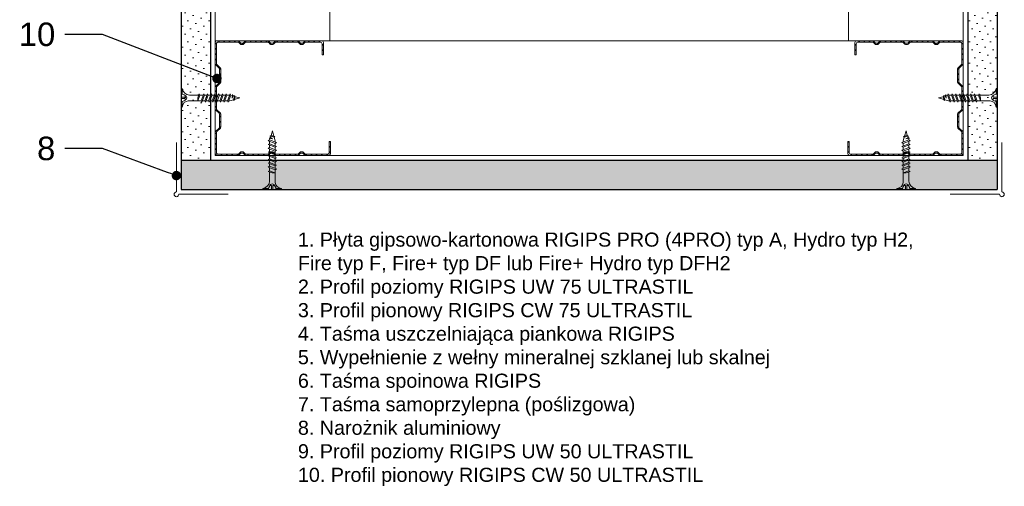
# Model space of a CAD drawing. Header units: millimetres. Extents: x 1245 to 3478, y 520 to 1092.
# Tile 5 of 16: x 2120 to 2538, y 525 to 723. Entities that reach past the tile are written whole.
import ezdxf
from ezdxf import colors
from ezdxf.entities.mleader import LeaderData, LeaderLine
from ezdxf.math import Vec2, Vec3

# ---------------------------------------------------------------- set-up
doc = ezdxf.new("R2010")
doc.units = ezdxf.units.MM
for name, color, linetype, lineweight in [('_RIGIPS AKCESORIA', 7, 'Continuous', 18), ('_RIGIPS G-K', 7, 'Continuous', 25), ('_RIGIPS PROFIL', 7, 'Continuous', 18), ('KRESKOWANIE', 7, 'Continuous', 9), ('OPISY', 7, 'Continuous', 9)]:
    doc.layers.add(name, color=color, linetype=linetype, lineweight=lineweight)
doc.styles.get("Standard").update_dxf_attribs({"font": 'arial.ttf'})
pattern_1 = [(225, (866.6, 0), (1.122532, -3.367596), [0, -3.175])]

# ---------------------------------------------------------------- blocks, each defined once
blk = doc.blocks.new('naroznik')
at = {"layer": '_RIGIPS AKCESORIA'}
for p, q in [((429.5, 69.65), (429.5, 90.65)), ((430.5, 91.65), (451.5, 91.65))]:
    blk.add_line(p, q, dxfattribs=at)
blk.add_arc((429.5, 91.65), 1, 0, 270, dxfattribs=at)
blk = doc.blocks.new('CW 50 ULTRASTIL')
h = blk.add_hatch()
h.set_pattern_fill('ANSI31', color=256, scale=0.5, style=0)
h.paths.add_polyline_path([(28.56, 40.65, -0.198912), (28.71, 41), (30.21, 42.51, 0.198912), (30.36, 42.86), (30.36, 48.45, 0.198912), (30.21, 48.8), (28.71, 50.31, -0.198912), (28.56, 50.66), (28.56, 59.85, -0.198912), (28.71, 60.2), (30.21, 61.71, 0.198912), (30.36, 62.06), (30.36, 67.65, 0.198912), (30.21, 68), (28.71, 69.51, -0.198912), (28.56, 69.86), (28.56, 78.31, -0.414214), (29.36, 79.11), (37.68, 79.11, -0.198912), (38.04, 78.96), (38.74, 78.25, 0.198912), (39.1, 78.11), (39.68, 78.11, 0.198912), (40.04, 78.25), (40.74, 78.96, -0.198912), (41.1, 79.11), (50.38, 79.11, -0.198912), (50.74, 78.96), (51.44, 78.25, 0.198912), (51.8, 78.11), (52.38, 78.11, 0.198912), (52.74, 78.25), (53.44, 78.96, -0.198912), (53.8, 79.11), (63.08, 79.11, -0.198912), (63.44, 78.96), (64.14, 78.25, 0.198912), (64.5, 78.11), (65.08, 78.11, 0.198912), (65.44, 78.25), (66.14, 78.96, -0.198912), (66.5, 79.11), (75.66, 79.11, -0.414214), (76.46, 78.31), (76.46, 73.66), (77.01, 73.66), (77.01, 78.86, 0.414214), (76.21, 79.66), (66.5, 79.66, 0.198912), (66.14, 79.51), (65.44, 78.8, -0.198912), (65.08, 78.66), (64.5, 78.66, -0.198912), (64.14, 78.8), (63.44, 79.51, 0.198912), (63.08, 79.66), (53.8, 79.66, 0.198912), (53.44, 79.51), (52.74, 78.8, -0.198912), (52.38, 78.66), (51.8, 78.66, -0.198912), (51.44, 78.8), (50.74, 79.51, 0.198912), (50.38, 79.66), (41.1, 79.66, 0.198912), (40.74, 79.51), (40.04, 78.8, -0.198912), (39.68, 78.66), (39.1, 78.66, -0.198912), (38.74, 78.8), (38.04, 79.51, 0.198912), (37.68, 79.66), (28.81, 79.66, 0.414214), (28.01, 78.86), (28.01, 69.86, 0.198912), (28.16, 69.51), (29.66, 68, -0.198912), (29.81, 67.65), (29.81, 62.06, -0.198912), (29.66, 61.71), (28.16, 60.2, 0.198912), (28.01, 59.85), (28.01, 50.66, 0.198912), (28.16, 50.31), (29.66, 48.8, -0.198912), (29.81, 48.45), (29.81, 42.86, -0.198912), (29.66, 42.51), (28.16, 41, 0.198912), (28.01, 40.65), (28.01, 31.66, 0.414214), (28.81, 30.86), (37.68, 30.86, 0.198912), (38.04, 31), (38.74, 31.71, -0.198912), (39.1, 31.86), (39.68, 31.86, -0.198912), (40.04, 31.71), (40.74, 31, 0.198912), (41.1, 30.86), (50.38, 30.86, 0.198912), (50.74, 31), (51.44, 31.71, -0.198912), (51.8, 31.86), (52.38, 31.86, -0.198912), (52.74, 31.71), (53.44, 31, 0.198912), (53.8, 30.86), (63.08, 30.86, 0.198912), (63.44, 31), (64.14, 31.71, -0.198912), (64.5, 31.86), (65.08, 31.86, -0.198912), (65.44, 31.71), (66.14, 31, 0.198912), (66.5, 30.86), (73.21, 30.86, 0.414214), (74.01, 31.66), (74.01, 36.86), (73.46, 36.86), (73.46, 32.21, -0.414214), (72.66, 31.41), (66.5, 31.41, -0.198912), (66.14, 31.55), (65.44, 32.26, 0.198912), (65.08, 32.41), (64.5, 32.41, 0.198912), (64.14, 32.26), (63.44, 31.55, -0.198912), (63.08, 31.41), (53.8, 31.41, -0.198912), (53.44, 31.55), (52.74, 32.26, 0.198912), (52.38, 32.41), (51.8, 32.41, 0.198912), (51.44, 32.26), (50.74, 31.55, -0.198912), (50.38, 31.41), (41.1, 31.41, -0.198912), (40.74, 31.55), (40.04, 32.26, 0.198912), (39.68, 32.41), (39.1, 32.41, 0.198912), (38.74, 32.26), (38.04, 31.55, -0.198912), (37.68, 31.41), (29.36, 31.41, -0.414214), (28.56, 32.21)])
at = {"layer": '_RIGIPS PROFIL'}
for p, q in [((37.68, 79.66), (28.81, 79.66)), ((50.38, 79.66), (41.1, 79.66)), ((53.8, 79.66), (63.08, 79.66)), ((76.21, 79.66), (66.5, 79.66)), ((28.01, 78.86), (28.01, 69.86)), ((28.56, 78.31), (28.56, 69.86)), ((37.68, 79.11), (29.36, 79.11)), ((38.04, 79.51), (38.74, 78.8)), ((38.04, 78.96), (38.74, 78.25)), ((39.68, 78.66), (39.1, 78.66)), ((39.68, 78.11), (39.1, 78.11)), ((40.74, 79.51), (40.04, 78.8)), ((40.74, 78.96), (40.04, 78.25)), ((50.38, 79.11), (41.1, 79.11)), ((50.74, 79.51), (51.44, 78.8)), ((50.74, 78.96), (51.44, 78.25)), ((52.38, 78.66), (51.8, 78.66)), ((52.38, 78.11), (51.8, 78.11)), ((53.44, 79.51), (52.74, 78.8)), ((53.44, 78.96), (52.74, 78.25)), ((53.8, 79.11), (63.08, 79.11)), ((63.44, 79.51), (64.14, 78.8)), ((63.44, 78.96), (64.14, 78.25)), ((65.08, 78.66), (64.5, 78.66)), ((65.08, 78.11), (64.5, 78.11)), ((66.14, 79.51), (65.44, 78.8)), ((66.14, 78.96), (65.44, 78.25)), ((75.66, 79.11), (66.5, 79.11)), ((76.46, 73.66), (76.46, 78.31)), ((77.01, 73.66), (77.01, 78.86)), ((76.46, 73.66), (77.01, 73.66)), ((29.66, 68), (28.16, 69.51)), ((30.21, 68), (28.71, 69.51)), ((29.81, 67.65), (29.81, 62.06)), ((30.36, 67.65), (30.36, 62.06)), ((28.01, 59.85), (28.01, 50.66)), ((29.66, 61.71), (28.16, 60.2)), ((28.56, 59.85), (28.56, 50.66)), ((30.21, 61.71), (28.71, 60.2)), ((29.66, 48.8), (28.16, 50.31)), ((30.21, 48.8), (28.71, 50.31)), ((29.81, 42.86), (29.81, 48.45)), ((30.36, 42.86), (30.36, 48.45)), ((29.66, 42.51), (28.16, 41)), ((30.21, 42.51), (28.71, 41)), ((28.01, 31.66), (28.01, 40.65)), ((28.56, 32.21), (28.56, 40.65)), ((73.46, 36.86), (73.46, 32.21)), ((73.46, 36.86), (74.01, 36.86)), ((74.01, 36.86), (74.01, 31.66)), ((37.68, 30.86), (28.81, 30.86)), ((37.68, 31.41), (29.36, 31.41)), ((38.04, 31.55), (38.74, 32.26)), ((38.04, 31), (38.74, 31.71)), ((39.68, 32.41), (39.1, 32.41)), ((39.68, 31.86), (39.1, 31.86)), ((40.74, 31.55), (40.04, 32.26)), ((40.74, 31), (40.04, 31.71)), ((50.38, 31.41), (41.1, 31.41)), ((50.38, 30.86), (41.1, 30.86)), ((50.74, 31.55), (51.44, 32.26)), ((50.74, 31), (51.44, 31.71)), ((52.38, 32.41), (51.8, 32.41)), ((52.38, 31.86), (51.8, 31.86)), ((53.44, 31.55), (52.74, 32.26)), ((53.44, 31), (52.74, 31.71)), ((53.8, 31.41), (63.08, 31.41)), ((53.8, 30.86), (63.08, 30.86)), ((63.44, 31.55), (64.14, 32.26)), ((63.44, 31), (64.14, 31.71)), ((65.08, 32.41), (64.5, 32.41)), ((65.08, 31.86), (64.5, 31.86)), ((66.14, 31.55), (65.44, 32.26)), ((66.14, 31), (65.44, 31.71)), ((72.66, 31.41), (66.5, 31.41)), ((73.21, 30.86), (66.5, 30.86))]:
    blk.add_line(p, q, dxfattribs=at)
for centre, radius, start, end in [((28.81, 78.86), 0.8, 90, 180), ((37.68, 79.16), 0.5, 45, 90), ((41.1, 79.16), 0.5, 90, 135), ((50.38, 79.16), 0.5, 45, 90), ((53.8, 79.16), 0.5, 90, 135), ((63.08, 79.16), 0.5, 45, 90), ((66.5, 79.16), 0.5, 90, 135), ((76.21, 78.86), 0.8, 0, 90), ((29.36, 78.31), 0.8, 90, 180), ((37.68, 78.61), 0.5, 45, 90), ((39.1, 79.16), 0.5, 225, 270), ((39.1, 78.61), 0.5, 225, 270), ((39.68, 79.16), 0.5, 270, 315), ((39.68, 78.61), 0.5, 270, 315), ((41.1, 78.61), 0.5, 90, 135), ((50.38, 78.61), 0.5, 45, 90), ((51.8, 79.16), 0.5, 225, 270), ((51.8, 78.61), 0.5, 225, 270), ((52.38, 79.16), 0.5, 270, 315), ((52.38, 78.61), 0.5, 270, 315), ((53.8, 78.61), 0.5, 90, 135), ((63.08, 78.61), 0.5, 45, 90), ((64.5, 79.16), 0.5, 225, 270), ((64.5, 78.61), 0.5, 225, 270), ((65.08, 79.16), 0.5, 270, 315), ((65.08, 78.61), 0.5, 270, 315), ((66.5, 78.61), 0.5, 90, 135), ((75.66, 78.31), 0.8, 0, 90), ((28.51, 69.86), 0.5, 180, 225), ((29.06, 69.86), 0.5, 180, 225), ((29.31, 67.65), 0.5, 0, 45), ((29.86, 67.65), 0.5, 0, 45), ((28.51, 59.85), 0.5, 135, 180), ((29.06, 59.85), 0.5, 135, 180), ((29.31, 62.06), 0.5, 315, 0), ((29.86, 62.06), 0.5, 315, 0), ((28.51, 50.66), 0.5, 180, 225), ((29.06, 50.66), 0.5, 180, 225), ((29.31, 48.45), 0.5, 0, 45), ((29.86, 48.45), 0.5, 0, 45), ((29.31, 42.86), 0.5, 315, 0), ((29.86, 42.86), 0.5, 315, 0), ((28.51, 40.65), 0.5, 135, 180), ((29.06, 40.65), 0.5, 135, 180), ((28.81, 31.66), 0.8, 180, 270), ((29.36, 32.21), 0.8, 180, 270), ((37.68, 31.91), 0.5, 270, 315), ((37.68, 31.36), 0.5, 270, 315), ((39.1, 31.91), 0.5, 90, 135), ((39.1, 31.36), 0.5, 90, 135), ((39.68, 31.91), 0.5, 45, 90), ((39.68, 31.36), 0.5, 45, 90), ((41.1, 31.91), 0.5, 225, 270), ((41.1, 31.36), 0.5, 225, 270), ((50.38, 31.91), 0.5, 270, 315), ((50.38, 31.36), 0.5, 270, 315), ((51.8, 31.91), 0.5, 90, 135), ((51.8, 31.36), 0.5, 90, 135), ((52.38, 31.91), 0.5, 45, 90), ((52.38, 31.36), 0.5, 45, 90), ((53.8, 31.91), 0.5, 225, 270), ((53.8, 31.36), 0.5, 225, 270), ((63.08, 31.91), 0.5, 270, 315), ((63.08, 31.36), 0.5, 270, 315), ((64.5, 31.91), 0.5, 90, 135), ((64.5, 31.36), 0.5, 90, 135), ((65.08, 31.91), 0.5, 45, 90), ((65.08, 31.36), 0.5, 45, 90), ((66.5, 31.91), 0.5, 225, 270), ((66.5, 31.36), 0.5, 225, 270), ((72.66, 32.21), 0.8, 270, 0), ((73.21, 31.66), 0.8, 270, 0)]:
    blk.add_arc(centre, radius, start, end, dxfattribs=at)
blk = doc.blocks.new('TN 25')
at = {"layer": '_RIGIPS AKCESORIA'}
for p, q in [((0, -0.84), (0, 7.16)), ((0, 7.16), (0.46, 7.16)), ((0.46, 4.78), (0, 4.78)), ((0.46, 7.16), (0.46, 4.78)), ((1.77, 3.5), (1.77, 4.2)), ((3.02, 4.46), (8.47, 4.46)), ((7.12, 4.46), (7.12, 3.18)), ((8.03, 2.01), (7.12, 4.46)), ((8.47, 4.46), (8.79, 5)), ((9.61, 1.51), (8.47, 4.46)), ((8.79, 5), (9.93, 2.01)), ((9, 4.46), (10.1, 4.46)), ((10.1, 4.46), (10.41, 5)), ((11.23, 1.51), (10.1, 4.46)), ((10.41, 5), (11.56, 2.01)), ((10.62, 4.46), (11.67, 4.46)), ((11.67, 4.46), (11.99, 5)), ((12.81, 1.51), (11.67, 4.46)), ((11.99, 5), (13.14, 2.01)), ((12.2, 4.46), (13.21, 4.46)), ((13.21, 4.46), (13.52, 5)), ((14.34, 1.51), (13.21, 4.46)), ((13.52, 5), (14.67, 2.01)), ((13.73, 4.46), (14.8, 4.46)), ((14.8, 4.46), (15.12, 5)), ((15.94, 1.51), (14.8, 4.46)), ((15.12, 5), (16.26, 2.01)), ((15.33, 4.46), (16.42, 4.46)), ((16.42, 4.46), (16.73, 5)), ((17.55, 1.51), (16.42, 4.46)), ((16.73, 5), (17.88, 2.01)), ((16.94, 4.46), (17.99, 4.46)), ((17.99, 4.46), (18.31, 5)), ((19.13, 1.51), (17.99, 4.46)), ((18.31, 5), (19.45, 2.01)), ((18.52, 4.46), (19.68, 4.46)), ((19.68, 4.46), (20, 5)), ((20.82, 1.51), (19.68, 4.46)), ((20, 5), (21.14, 2.01)), ((20.21, 4.46), (20.7, 4.46)), ((20.7, 4.46), (22.28, 3.98)), ((22.28, 3.98), (22.56, 4.37)), ((22.56, 4.37), (23.03, 2.71)), ((0, 3.5), (1.77, 3.5)), ((0, 2.83), (1.77, 2.83)), ((0.46, 1.64), (0, 1.64)), ((0.46, -0.84), (0.46, 1.64)), ((1.77, 2.83), (1.77, 2.18)), ((7.49, 2.01), (3.55, 2.01)), ((7.12, 3.18), (7.65, 1.53)), ((7.65, 1.53), (8.03, 2.01)), ((9.41, 2.01), (8.03, 2.01)), ((9.93, 2.01), (9.61, 1.51)), ((11.04, 2.01), (9.93, 2.01)), ((11.56, 2.01), (11.23, 1.51)), ((12.61, 2.01), (11.56, 2.01)), ((13.14, 2.01), (12.81, 1.51)), ((14.15, 2.01), (13.14, 2.01)), ((14.67, 2.01), (14.34, 1.51)), ((15.74, 2.01), (14.67, 2.01)), ((16.26, 2.01), (15.94, 1.51)), ((17.36, 2.01), (16.26, 2.01)), ((17.88, 2.01), (17.55, 1.51)), ((18.93, 2.01), (17.88, 2.01)), ((19.45, 2.01), (19.13, 1.51)), ((19.45, 2.01), (20.62, 2.01)), ((21.14, 2.01), (20.82, 1.51)), ((21.14, 2.01), (21.81, 2.12)), ((21.85, 1.83), (21.67, 3.28)), ((21.67, 3.28), (22.14, 2.4)), ((22.14, 2.4), (21.85, 1.83)), ((22.7, 2.36), (22.14, 2.4)), ((22.7, 2.36), (22.28, 3.98)), ((23.03, 2.71), (22.7, 2.36)), ((22.71, 3.85), (25, 3.24)), ((25, 3.24), (23.03, 2.71)), ((0, -0.84), (0.46, -0.84))]:
    blk.add_line(p, q, dxfattribs=at)
for centre, major_axis, ratio, start_param, end_param in [((3.09, 7.67), (0.17, 3.2), 0.826134, 1.773653, 3.180586), ((-0.04, 0.9), (0, 3.93), 0.848176, -0.720942, -0.151112), ((3.37, -1.57), (0.28, 3.57), 0.832181, 0.035984, 1.430787), ((-2.73, 15.91), (0, 14.76), 0.848176, 3.399396, 3.475072), ((0.59, 4.62), (0, 2.81), 0.848176, 3.475072, 3.862535), ((1.66, 3.18), (0, 0.895), 0.848176, -1.552777, -0.720942), ((1.66, 3.18), (0, 0.895), 0.848176, 3.862535, 4.730408)]:
    blk.add_ellipse(centre, major_axis=major_axis, ratio=ratio, start_param=start_param, end_param=end_param, dxfattribs=at)
blk = doc.blocks.new('_Dot')
at = {"color": 0, "linetype": 'ByBlock', "lineweight": -2}
blk.add_line((-0.5, 0), (-1, 0), dxfattribs=at)
at = {"color": 0, "linetype": 'ByBlock', "const_width": 0.5}
blk.add_lwpolyline([(-0.25, 0, 1), (0.25, 0, 1)], format="xyb", close=True, dxfattribs=at)

msp = doc.modelspace()

# ---------------------------------------------------------------- hatches: boundary and pattern name
at = {"layer": 'KRESKOWANIE'}
h = msp.add_hatch(dxfattribs=at)
h.set_pattern_fill('DOTS', color=256, scale=2, angle=225, style=0)
h.set_pattern_definition(pattern_1)
h.paths.add_polyline_path([(2200.8, 823.65), (2188.3, 823.65), (2188.3, 663.65), (2200.8, 663.65)])
h = msp.add_hatch(dxfattribs=at)
h.set_pattern_fill('DOTS', color=256, scale=2, angle=225, style=0)
h.set_pattern_definition(pattern_1)
h.paths.add_polyline_path([(2535.3, 823.65), (2522.8, 823.65), (2522.8, 663.65), (2535.3, 663.65)])
h = msp.add_hatch(dxfattribs=at)
h.set_pattern_fill('DOTS', color=256, scale=2, angle=225, style=0)
h.set_pattern_definition(pattern_1)
h.paths.add_polyline_path([(2535.3, 663.65), (2188.3, 663.65), (2188.3, 651.15), (2535.3, 651.15)])

# ---------------------------------------------------------------- linework, layer by layer
at = {"layer": '_RIGIPS G-K'}
for p, q in [((2188.3, 828.65), (2188.3, 651.15)), ((2200.8, 828.65), (2200.8, 663.65)), ((2522.8, 828.65), (2522.8, 663.65)), ((2535.3, 828.65), (2535.3, 651.15)), ((2188.3, 663.65), (2535.3, 663.65)), ((2188.3, 651.15), (2535.3, 651.15))]:
    msp.add_line(p, q, dxfattribs=at)
at = {"layer": '_RIGIPS PROFIL', "lineweight": 9}
for p, q in [((2202.8, 665.65), (2202.8, 831.65)), ((2251.6, 714.45), (2251.6, 831.65)), ((2472, 714.45), (2472, 831.65)), ((2520.8, 665.65), (2520.8, 831.65)), ((2520.25, 714.45), (2202.8, 714.45)), ((2520.8, 665.65), (2202.8, 665.65))]:
    msp.add_line(p, q, dxfattribs=at)

# ---------------------------------------------------------------- block references
at = {"layer": '_RIGIPS AKCESORIA', "xscale": -1}
for name, p, rotation in [('TN 25', (2188.3, 693.37), 180), ('TN 25', (2223.85, 651.15), 270), ('naroznik', (2445.65, 219.65), 270)]:
    msp.add_blockref(name, p, dxfattribs=dict(at, rotation=rotation))
at = {"layer": '_RIGIPS AKCESORIA'}
for name, p, rotation in [('TN 25', (2535.3, 693.37), 180), ('TN 25', (2499.76, 651.15), 90), ('naroznik', (2277.96, 219.65), 90)]:
    msp.add_blockref(name, p, dxfattribs=dict(at, rotation=rotation))
at = {"layer": '_RIGIPS PROFIL', "xscale": -1, "rotation": 180}
msp.add_blockref('CW 50 ULTRASTIL', (2174.79, 745.31), dxfattribs=at)
at = {"layer": '_RIGIPS PROFIL', "rotation": 180}
msp.add_blockref('CW 50 ULTRASTIL', (2548.81, 745.31), dxfattribs=at)

# ---------------------------------------------------------------- texts
at = {"insert": (2237.96, 632.9), "char_height": 6, "width": 269.7967, "attachment_point": 1}
msp.add_mtext('1. Płyta gipsowo-kartonowa RIGIPS PRO (4PRO) typ A, Hydro typ H2, Fire typ F, Fire+ typ DF lub Fire+ Hydro typ DFH2\\P2. Profil poziomy RIGIPS UW 75 ULTRASTIL\\P3. Profil pionowy RIGIPS CW 75 ULTRASTIL\\P4. Taśma uszczelniająca piankowa RIGIPS\\P5. Wypełnienie z wełny mineralnej szklanej lub skalnej\\P6. Taśma spoinowa RIGIPS\\P7. Taśma samoprzylepna (poślizgowa)\\P8. Narożnik aluminiowy\\P9. Profil poziomy RIGIPS UW 50 ULTRASTIL\\P10. Profil pionowy RIGIPS CW 50 ULTRASTIL', dxfattribs=at)

# ---------------------------------------------------------------- leaders
at = {"layer": 'OPISY'}
ml = msp.add_multileader_mtext('Standard', dxfattribs=at)
ml.set_content('10', color=256)
ml.set_leader_properties()
ml.set_arrow_properties(name='DOT')
ml.build(insert=Vec2(0, 0))
ctx = ml.context
ctx.base_point, ctx.char_height, ctx.landing_gap_size, ctx.plane_origin = Vec3(2117.46, 717.12), 10, 4, Vec3(2331.4, 573.46)
ctx.text_align_type = 2
notes = []
notes.append((ctx, [(0, (1, 1, 0), (2154.81, 717.12), (-1, 0), 16, [(0, [(2203.52, 698.42)], 0, [])])]))
ctx.mtext.insert, ctx.mtext.alignment, ctx.mtext.flow_direction = Vec3(2134.81, 722.21), 3, 5
ml = msp.add_multileader_mtext('Standard', dxfattribs=at)
ml.set_content('8', color=256)
ml.set_leader_properties()
ml.set_arrow_properties(name='DOT')
ml.build(insert=Vec2(0, 0))
ctx = ml.context
ctx.base_point, ctx.char_height, ctx.landing_gap_size, ctx.plane_origin = Vec3(2124.22, 668.6), 10, 4, Vec3(2331.4, 524.94)
ctx.text_align_type = 2
notes.append((ctx, [(0, (1, 1, 0), (2154.81, 668.6), (-1, 0), 16, [(0, [(2186.3, 657.12)], 0, [])])]))
ctx.mtext.insert, ctx.mtext.alignment, ctx.mtext.flow_direction = Vec3(2134.81, 673.68), 3, 5
for ctx, leaders in notes:
    for number, flags, end, landing, length, lines in leaders:
        leader = LeaderData()
        leader.index, (leader.has_last_leader_line, leader.has_dogleg_vector, leader.attachment_direction) = number, flags
        leader.last_leader_point, leader.dogleg_vector, leader.dogleg_length = Vec3(end), Vec3(landing), length
        for number, points, colour, breaks in lines:
            line = LeaderLine()
            line.index, line.vertices, line.color, line.breaks = number, Vec3.list(points), colors.encode_raw_color(colour), breaks
            leader.lines.append(line)
        ctx.leaders.append(leader)

doc.saveas('drawing.dxf')
